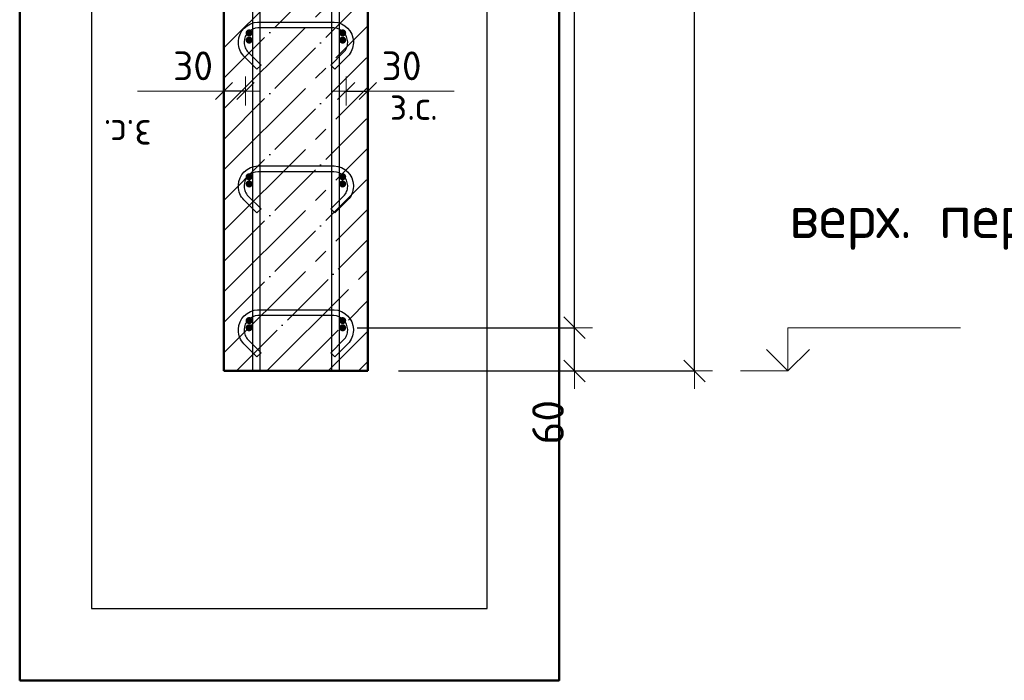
# Model space of a CAD drawing. Header units: millimetres. Extents: x -30645 to 44626, y 46540 to 77351.
# Tile 5 of 84: x -29907 to -28538, y 51395 to 52314. Entities that reach past the tile are written whole.
import ezdxf

# ---------------------------------------------------------------- set-up
doc = ezdxf.new("R2010")
doc.units = ezdxf.units.MM
doc.header["$PDMODE"] = 65
doc.linetypes.add('______11', pattern=[100, 80, -10, 0, -10])
doc.linetypes.add('______5', pattern=[220, 160, -20, 20, -20])
for name, color, linetype, lineweight in [('Standard', 7, 'Continuous', 25), ('Арм.стержн. Арматура края', 96, 'Continuous', 35), ('Арм.стержн. вертикальными 1', 22, 'Continuous', 35), ('Арм.стержн.горизонт. 1', 180, 'Continuous', 35), ('Высотная отметки_ общее', 7, 'Continuous', 13), ('Размерная линия_ общее', 7, 'Continuous', 13), ('Размерная линия_ общее_1', 7, 'Continuous', 13)]:
    doc.layers.add(name, color=color, linetype=linetype, lineweight=lineweight)
doc.layers.add('Арм.стержн.Стяжки', color=7, linetype='Continuous', lineweight=35, true_color=0x501e0f)
doc.styles.add('ISOCPEUR', font='ISOCPEUR')
doc.dimstyles.new('DIMSTYLE_3', dxfattribs={"dimtxt": 44, "dimasz": 50, "dimexe": 0, "dimexo": 0, "dimgap": 22, "dimtad": 2, "dimdec": 0, "dimrnd": 5, "dimzin": 12, "dimdsep": 46, "dimtxsty": 'ISOCPEUR', "dimblk1": 'ALL_ML_STRICH', "dimblk2": 'ALL_ML_STRICH', "dimsah": 1, "dimcen": 0, "dimclrd": 7, "dimclre": 256, "dimclrt": 7, "dimadec": 0, "dimazin": 0, "dimtfac": 1, "dimtdec": 0, "dimtix": 1, "dimtmove": 2, "dimatfit": 3, "dimfxl": 0, "dimtzin": 0, "dimlwd": 0, "dimlwe": -3, "dimarcsym": 0})
doc.dimstyles.new('DIMSTYLE_7', dxfattribs={"dimtxt": 40, "dimasz": 40, "dimexe": 0, "dimexo": 0.001, "dimgap": 20, "dimtad": 2, "dimdec": 0, "dimrnd": 5, "dimzin": 12, "dimdsep": 46, "dimtxsty": 'ISOCPEUR', "dimblk1": 'ALL_ML_STRICH', "dimblk2": 'ALL_ML_STRICH', "dimsah": 1, "dimcen": 0, "dimse1": 1, "dimse2": 1, "dimclrd": 7, "dimclre": 256, "dimclrt": 7, "dimadec": 0, "dimazin": 0, "dimtfac": 1, "dimtdec": 0, "dimtix": 1, "dimtmove": 2, "dimatfit": 3, "dimfxl": 0, "dimtvp": 1.2, "dimtzin": 0, "dimlwd": 0, "dimlwe": -3, "dimarcsym": 0})
doc.dimstyles.new('DIMSTYLE_8', dxfattribs={"dimtxt": 44, "dimasz": 50, "dimexe": 0, "dimexo": 0, "dimgap": 22, "dimtad": 2, "dimdec": 0, "dimrnd": 5, "dimzin": 12, "dimdsep": 46, "dimtxsty": 'ISOCPEUR', "dimblk1": 'ALL_ML_STRICH', "dimblk2": 'ALL_ML_STRICH', "dimsah": 1, "dimcen": 0, "dimclrd": 7, "dimclre": 256, "dimclrt": 7, "dimadec": 0, "dimazin": 0, "dimtfac": 1, "dimtdec": 0, "dimtix": 1, "dimtmove": 2, "dimatfit": 3, "dimfxl": 0, "dimtvp": 1.2, "dimtzin": 0, "dimlwd": 0, "dimlwe": -3, "dimarcsym": 0})

# ---------------------------------------------------------------- blocks, each defined once
blk = doc.blocks.new('ALL_ML_STRICH')
at = {"color": 0, "linetype": 'ByBlock', "lineweight": -2}
for p, q in [((-0.3, -0.3), (0.3, 0.3)), ((0, -0.5), (0, 0.5)), ((-1, 0), (0.5, 0))]:
    blk.add_line(p, q, dxfattribs=at)
blk = doc.blocks.new('*D224')
at = {"layer": 'DEFPOINTS', "color": 7, "linetype": 'Continuous', "lineweight": 13, "transparency": 33554687}
for p in [(-29452.6, 52214.8), (-29452.6, 52206.1), (-29422.6, 52206.1)]:
    blk.add_point(p, dxfattribs=at)
at = {"layer": 'Размерная линия_ общее_1', "color": 7, "linetype": 'Continuous', "lineweight": -2, "transparency": 33554687}
blk.add_line((-29452.6, 52214.8), (-29422.6, 52214.8), dxfattribs=at)
at = {"layer": 'Размерная линия_ общее_1', "color": 7, "linetype": 'Continuous', "lineweight": 13, "transparency": 33554687, "xscale": 40, "yscale": 40, "zscale": 40, "rotation": 180}
blk.add_blockref('ALL_ML_STRICH', (-29452.6, 52214.8), dxfattribs=at)
at = {"layer": 'Размерная линия_ общее_1', "color": 7, "linetype": 'Continuous', "lineweight": 13, "transparency": 33554687, "xscale": 40, "yscale": 40, "zscale": 40}
blk.add_blockref('ALL_ML_STRICH', (-29422.6, 52214.8), dxfattribs=at)
at = {"layer": 'Размерная линия_ общее_1', "color": 7, "linetype": 'Continuous', "lineweight": 13, "transparency": 33554687, "insert": (-29375.6, 52249.8), "char_height": 40, "width": 80, "attachment_point": 5, "style": 'ISOCPEUR'}
blk.add_mtext('\\A1;{30}', dxfattribs=at)
at = {"layer": 'Размерная линия_ общее_1', "color": 7, "linetype": 'Continuous', "lineweight": 13, "transparency": 33554687, "insert": (-29392.1, 52214.6), "char_height": 40, "width": 2, "attachment_point": 1, "line_spacing_factor": 0.60241, "style": 'ISOCPEUR'}
blk.add_mtext('з.с.', dxfattribs=at)
blk = doc.blocks.new('*D229')
at = {"layer": 'DEFPOINTS', "color": 7, "linetype": 'Continuous', "lineweight": 13, "transparency": 33554687}
for p in [(-29592.6, 52214.8), (-29622.6, 52206.1), (-29592.6, 52206.1)]:
    blk.add_point(p, dxfattribs=at)
at = {"layer": 'Размерная линия_ общее_1', "color": 7, "linetype": 'Continuous', "lineweight": -2, "transparency": 33554687}
blk.add_line((-29592.6, 52214.8), (-29622.6, 52214.8), dxfattribs=at)
at = {"layer": 'Размерная линия_ общее_1', "color": 7, "linetype": 'Continuous', "lineweight": 13, "transparency": 33554687, "xscale": 40, "yscale": 40, "zscale": 40}
for p, rotation in [((-29622.6, 52214.8), 180), ((-29592.6, 52214.8), 360)]:
    blk.add_blockref('ALL_ML_STRICH', p, dxfattribs=dict(at, rotation=rotation))
at = {"layer": 'Размерная линия_ общее_1', "color": 7, "linetype": 'Continuous', "lineweight": 13, "transparency": 33554687, "insert": (-29665.6, 52249.8), "char_height": 40, "width": 80, "attachment_point": 5, "style": 'ISOCPEUR'}
blk.add_mtext('\\A1;{30}', dxfattribs=at)
at = {"layer": 'Размерная линия_ общее_1', "color": 7, "linetype": 'Continuous', "lineweight": 13, "transparency": 33554687, "insert": (-29723.1, 52134.6), "char_height": 40, "width": 2, "attachment_point": 1, "rotation": 180, "line_spacing_factor": 0.60241, "style": 'ISOCPEUR'}
blk.add_mtext('з.с.', dxfattribs=at)
blk = doc.blocks.new('COMPLEX_ELEVATIONDIM_8')
at = {"layer": 'Высотная отметки_ общее', "color": 7, "linetype": 'Continuous', "lineweight": 13, "transparency": 33554687}
for p, q in [((-28838.4, 51825.6), (-28838.4, 51885.6)), ((-28838.4, 51885.6), (-28598.4, 51885.6)), ((-28838.4, 51825.6), (-28868.4, 51855.6)), ((-28838.4, 51825.6), (-28808.4, 51855.6)), ((-28838.4, 51825.6), (-28904.6, 51825.6)), ((-28838.4, 51825.6), (-28838.4, 51825.6)), ((-28838.4, 51825.6), (-28838.4, 51825.6)), ((-28838.4, 51825.6), (-28838.4, 51825.6)), ((-28838.4, 51825.6), (-28838.4, 51825.6))]:
    blk.add_line(p, q, dxfattribs=at)
at = {"layer": 'Высотная отметки_ общее', "color": 7, "linetype": 'Continuous', "lineweight": 13, "transparency": 33554687, "insert": (-28836.6, 51994), "char_height": 60, "width": 520.896, "attachment_point": 7, "style": 'ISOCPEUR'}
blk.add_mtext('\\W0.98;верх. перекр.', dxfattribs=at)
blk = doc.blocks.new('*D240')
at = {"layer": 'DEFPOINTS', "color": 7, "linetype": 'Continuous', "lineweight": 13, "transparency": 33554687}
for p in [(-29326.4, 54945.6), (-29297.7, 51825.6), (-28968.4, 51825.6)]:
    blk.add_point(p, dxfattribs=at)
at = {"layer": 'Размерная линия_ общее', "color": 253, "linetype": 'Continuous', "lineweight": -2, "true_color": 0xa0a0a0, "transparency": 33554687}
for p, q in [((-29306.4, 54945.6), (-28968.4, 54945.6)), ((-29277.7, 51825.6), (-28968.4, 51825.6))]:
    blk.add_line(p, q, dxfattribs=at)
at = {"layer": 'Размерная линия_ общее', "color": 7, "linetype": 'Continuous', "lineweight": -2, "transparency": 33554687}
blk.add_line((-28968.4, 51825.6), (-28968.4, 54945.6), dxfattribs=at)
at = {"layer": 'Размерная линия_ общее', "color": 7, "linetype": 'Continuous', "lineweight": 13, "transparency": 33554687, "xscale": 50, "yscale": 50, "zscale": 50}
for p, rotation in [((-28968.4, 54945.6), 90), ((-28968.4, 51825.6), 270)]:
    blk.add_blockref('ALL_ML_STRICH', p, dxfattribs=dict(at, rotation=rotation))
at = {"layer": 'Размерная линия_ общее', "color": 7, "linetype": 'Continuous', "lineweight": 13, "transparency": 33554687, "insert": (-29005.4, 53392.2), "char_height": 44, "width": 176, "attachment_point": 5, "rotation": 90, "style": 'ISOCPEUR'}
blk.add_mtext('\\A1;{3120}', dxfattribs=at)
blk = doc.blocks.new('*D242')
at = {"layer": 'DEFPOINTS', "color": 7, "linetype": 'Continuous', "lineweight": 13, "transparency": 33554687}
for p in [(-29457.6, 51885.6), (-29399.8, 51825.6), (-29135.2, 51825.6)]:
    blk.add_point(p, dxfattribs=at)
at = {"layer": 'Размерная линия_ общее', "color": 253, "linetype": 'Continuous', "lineweight": -2, "true_color": 0xa0a0a0, "transparency": 33554687}
for p, q in [((-29437.6, 51885.6), (-29135.2, 51885.6)), ((-29379.8, 51825.6), (-29135.2, 51825.6))]:
    blk.add_line(p, q, dxfattribs=at)
at = {"layer": 'Размерная линия_ общее', "color": 7, "linetype": 'Continuous', "lineweight": -2, "transparency": 33554687}
blk.add_line((-29135.2, 51825.6), (-29135.2, 51885.6), dxfattribs=at)
at = {"layer": 'Размерная линия_ общее', "color": 7, "linetype": 'Continuous', "lineweight": 13, "transparency": 33554687, "xscale": 50, "yscale": 50, "zscale": 50}
for p, rotation in [((-29135.2, 51885.6), 90), ((-29135.2, 51825.6), 270)]:
    blk.add_blockref('ALL_ML_STRICH', p, dxfattribs=dict(at, rotation=rotation))
at = {"layer": 'Размерная линия_ общее', "color": 7, "linetype": 'Continuous', "lineweight": 13, "transparency": 33554687, "insert": (-29172.1, 51754.3), "char_height": 44, "width": 88, "attachment_point": 5, "rotation": 90, "style": 'ISOCPEUR'}
blk.add_mtext('\\A1;{60}', dxfattribs=at)
blk = doc.blocks.new('*D243')
at = {"layer": 'DEFPOINTS', "color": 7, "linetype": 'Continuous', "lineweight": 13, "transparency": 33554687}
for p in [(-29457.6, 54285.6), (-29457.6, 51885.6), (-29135.2, 51885.6)]:
    blk.add_point(p, dxfattribs=at)
at = {"layer": 'Размерная линия_ общее', "color": 253, "linetype": 'Continuous', "lineweight": -2, "true_color": 0xa0a0a0, "transparency": 33554687}
for p, q in [((-29437.6, 54285.6), (-29135.2, 54285.6)), ((-29437.6, 51885.6), (-29135.2, 51885.6))]:
    blk.add_line(p, q, dxfattribs=at)
at = {"layer": 'Размерная линия_ общее', "color": 7, "linetype": 'Continuous', "lineweight": -2, "transparency": 33554687}
blk.add_line((-29135.2, 51885.6), (-29135.2, 54285.6), dxfattribs=at)
at = {"layer": 'Размерная линия_ общее', "color": 7, "linetype": 'Continuous', "lineweight": 13, "transparency": 33554687, "xscale": 50, "yscale": 50, "zscale": 50}
for p, rotation in [((-29135.2, 54285.6), 90), ((-29135.2, 51885.6), 270)]:
    blk.add_blockref('ALL_ML_STRICH', p, dxfattribs=dict(at, rotation=rotation))
at = {"layer": 'Размерная линия_ общее', "color": 7, "linetype": 'Continuous', "lineweight": 13, "transparency": 33554687, "insert": (-29194.2, 52935.6), "char_height": 44, "width": 2.2, "attachment_point": 1, "rotation": 90, "line_spacing_factor": 0.60241, "style": 'ISOCPEUR'}
blk.add_mtext('\\W0.91;12х200=2400', dxfattribs=at)

msp = doc.modelspace()

# ---------------------------------------------------------------- hatches: boundary and pattern name
at = {"layer": 'Арм.стержн. Арматура края', "linetype": 'Continuous', "lineweight": 50, "transparency": 33554687}
for points in [[(-29582.6, 52295.6), (-29583, 52297.5), (-29584.1, 52299.1), (-29585.7, 52300.2), (-29587.6, 52300.6), (-29589.5, 52300.2), (-29591.1, 52299.1), (-29592.2, 52297.5), (-29592.6, 52295.6), (-29592.2, 52293.7), (-29591.1, 52292.1), (-29589.5, 52291), (-29587.6, 52290.6), (-29585.7, 52291), (-29584.1, 52292.1), (-29583, 52293.7)], [(-29452.6, 52295.6), (-29453, 52297.5), (-29454.1, 52299.1), (-29455.7, 52300.2), (-29457.6, 52300.6), (-29459.5, 52300.2), (-29461.1, 52299.1), (-29462.2, 52297.5), (-29462.6, 52295.6), (-29462.2, 52293.7), (-29461.1, 52292.1), (-29459.5, 52291), (-29457.6, 52290.6), (-29455.7, 52291), (-29454.1, 52292.1), (-29453, 52293.7)], [(-29582.6, 52095.6), (-29583, 52097.5), (-29584.1, 52099.1), (-29585.7, 52100.2), (-29587.6, 52100.6), (-29589.5, 52100.2), (-29591.1, 52099.1), (-29592.2, 52097.5), (-29592.6, 52095.6), (-29592.2, 52093.7), (-29591.1, 52092.1), (-29589.5, 52091), (-29587.6, 52090.6), (-29585.7, 52091), (-29584.1, 52092.1), (-29583, 52093.7)], [(-29452.6, 52095.6), (-29453, 52097.5), (-29454.1, 52099.1), (-29455.7, 52100.2), (-29457.6, 52100.6), (-29459.5, 52100.2), (-29461.1, 52099.1), (-29462.2, 52097.5), (-29462.6, 52095.6), (-29462.2, 52093.7), (-29461.1, 52092.1), (-29459.5, 52091), (-29457.6, 52090.6), (-29455.7, 52091), (-29454.1, 52092.1), (-29453, 52093.7)], [(-29582.6, 51895.6), (-29583, 51897.5), (-29584.1, 51899.1), (-29585.7, 51900.2), (-29587.6, 51900.6), (-29589.5, 51900.2), (-29591.1, 51899.1), (-29592.2, 51897.5), (-29592.6, 51895.6), (-29592.2, 51893.7), (-29591.1, 51892.1), (-29589.5, 51891), (-29587.6, 51890.6), (-29585.7, 51891), (-29584.1, 51892.1), (-29583, 51893.7)], [(-29452.6, 51895.6), (-29453, 51897.5), (-29454.1, 51899.1), (-29455.7, 51900.2), (-29457.6, 51900.6), (-29459.5, 51900.2), (-29461.1, 51899.1), (-29462.2, 51897.5), (-29462.6, 51895.6), (-29462.2, 51893.7), (-29461.1, 51892.1), (-29459.5, 51891), (-29457.6, 51890.6), (-29455.7, 51891), (-29454.1, 51892.1), (-29453, 51893.7)]]:
    msp.add_hatch(color=4, dxfattribs=at).paths.add_polyline_path(points)
at = {"layer": 'Арм.стержн.горизонт. 1', "linetype": 'Continuous', "lineweight": 50, "transparency": 33554687}
for points in [[(-29582.6, 52285.6), (-29583, 52287.5), (-29584.1, 52289.1), (-29585.7, 52290.2), (-29587.6, 52290.6), (-29589.5, 52290.2), (-29591.1, 52289.1), (-29592.2, 52287.5), (-29592.6, 52285.6), (-29592.2, 52283.7), (-29591.1, 52282.1), (-29589.5, 52281), (-29587.6, 52280.6), (-29585.7, 52281), (-29584.1, 52282.1), (-29583, 52283.7)], [(-29452.6, 52285.6), (-29453, 52287.5), (-29454.1, 52289.1), (-29455.7, 52290.2), (-29457.6, 52290.6), (-29459.5, 52290.2), (-29461.1, 52289.1), (-29462.2, 52287.5), (-29462.6, 52285.6), (-29462.2, 52283.7), (-29461.1, 52282.1), (-29459.5, 52281), (-29457.6, 52280.6), (-29455.7, 52281), (-29454.1, 52282.1), (-29453, 52283.7)], [(-29582.6, 52085.6), (-29583, 52087.5), (-29584.1, 52089.1), (-29585.7, 52090.2), (-29587.6, 52090.6), (-29589.5, 52090.2), (-29591.1, 52089.1), (-29592.2, 52087.5), (-29592.6, 52085.6), (-29592.2, 52083.7), (-29591.1, 52082.1), (-29589.5, 52081), (-29587.6, 52080.6), (-29585.7, 52081), (-29584.1, 52082.1), (-29583, 52083.7)], [(-29452.6, 52085.6), (-29453, 52087.5), (-29454.1, 52089.1), (-29455.7, 52090.2), (-29457.6, 52090.6), (-29459.5, 52090.2), (-29461.1, 52089.1), (-29462.2, 52087.5), (-29462.6, 52085.6), (-29462.2, 52083.7), (-29461.1, 52082.1), (-29459.5, 52081), (-29457.6, 52080.6), (-29455.7, 52081), (-29454.1, 52082.1), (-29453, 52083.7)], [(-29582.6, 51885.6), (-29583, 51887.5), (-29584.1, 51889.1), (-29585.7, 51890.2), (-29587.6, 51890.6), (-29589.5, 51890.2), (-29591.1, 51889.1), (-29592.2, 51887.5), (-29592.6, 51885.6), (-29592.2, 51883.7), (-29591.1, 51882.1), (-29589.5, 51881), (-29587.6, 51880.6), (-29585.7, 51881), (-29584.1, 51882.1), (-29583, 51883.7)], [(-29452.6, 51885.6), (-29453, 51887.5), (-29454.1, 51889.1), (-29455.7, 51890.2), (-29457.6, 51890.6), (-29459.5, 51890.2), (-29461.1, 51889.1), (-29462.2, 51887.5), (-29462.6, 51885.6), (-29462.2, 51883.7), (-29461.1, 51882.1), (-29459.5, 51881), (-29457.6, 51880.6), (-29455.7, 51881), (-29454.1, 51882.1), (-29453, 51883.7)]]:
    msp.add_hatch(color=4, dxfattribs=at).paths.add_polyline_path(points)

# ---------------------------------------------------------------- linework, layer by layer
at = {"color": 52, "linetype": 'Continuous', "lineweight": -3, "transparency": 33554687}
for p, q in [((-29806.6, 56238.9), (-29806.6, 51495.4)), ((-29806.6, 56238.9), (-29806.6, 51495.4)), ((-29256.6, 51495.4), (-29256.6, 56238.9)), ((-29256.6, 51495.4), (-29256.6, 56238.9)), ((-29806.6, 51495.4), (-29256.6, 51495.4)), ((-29806.6, 51495.4), (-29256.6, 51495.4))]:
    msp.add_line(p, q, dxfattribs=at)
at = {"layer": 'Standard', "color": 7, "linetype": 'Continuous', "lineweight": 50, "transparency": 33554687}
for p, q in [((-29622.6, 54945.6), (-29622.6, 51825.6)), ((-29422.6, 51825.6), (-29422.6, 54945.6)), ((-29622.6, 51825.6), (-29422.6, 51825.6))]:
    msp.add_line(p, q, dxfattribs=at)
at = {"layer": 'Standard', "color": 253, "linetype": '______5', "lineweight": -3, "true_color": 0xababab, "transparency": 33554687}
for p, q in [((-29622.6, 52274.9), (-29422.6, 52474.9)), ((-29622.6, 52190), (-29422.6, 52390)), ((-29622.6, 52105.2), (-29422.6, 52305.2)), ((-29622.6, 52020.3), (-29422.6, 52220.3)), ((-29622.6, 51935.5), (-29422.6, 52135.5)), ((-29622.6, 51850.6), (-29422.6, 52050.6)), ((-29562.8, 51825.6), (-29422.6, 51965.8)), ((-29477.9, 51825.6), (-29422.6, 51880.9))]:
    msp.add_line(p, q, dxfattribs=at)
at = {"layer": 'Standard', "color": 253, "linetype": '______11', "lineweight": -3, "true_color": 0xababab, "transparency": 33554687}
for p, q in [((-29622.6, 52232.5), (-29422.6, 52432.5)), ((-29622.6, 52147.6), (-29422.6, 52347.6)), ((-29622.6, 52062.8), (-29422.6, 52262.8)), ((-29622.6, 51977.9), (-29422.6, 52177.9)), ((-29622.6, 51893.1), (-29422.6, 52093.1)), ((-29605.2, 51825.6), (-29422.6, 52008.2)), ((-29520.3, 51825.6), (-29422.6, 51923.4)), ((-29435.5, 51825.6), (-29422.6, 51838.5))]:
    msp.add_line(p, q, dxfattribs=at)
at = {"layer": 'Standard', "color": 7, "linetype": 'Continuous', "lineweight": 13, "transparency": 33554687}
for p, q in [((-29622.6, 52214.8), (-29742.6, 52214.8)), ((-29422.6, 52214.8), (-29302.6, 52214.8))]:
    msp.add_line(p, q, dxfattribs=at)
at = {"layer": 'Standard', "color": 7, "linetype": 'Continuous', "lineweight": 50, "transparency": 33554687}
msp.add_lwpolyline([(-29906.6, 51395.4), (-29156.6, 51395.4), (-29156.6, 56338.9), (-29906.6, 56338.9), (-29906.6, 51395.4)], dxfattribs=at)
at = {"layer": 'Арм.стержн. вертикальными 1', "color": 4, "linetype": 'Continuous', "lineweight": 25, "transparency": 33554687}
for points in [[(-29582.6, 51825.6), (-29582.6, 55955.6), (-29572.6, 55955.6), (-29572.6, 51825.6), (-29582.6, 51825.6)], [(-29582.6, 51825.6), (-29582.6, 55955.6), (-29572.6, 55955.6), (-29572.6, 51825.6), (-29582.6, 51825.6)], [(-29472.6, 51825.6), (-29472.6, 55955.6), (-29462.6, 55955.6), (-29462.6, 51825.6), (-29472.6, 51825.6)], [(-29472.6, 51825.6), (-29472.6, 55955.6), (-29462.6, 55955.6), (-29462.6, 51825.6), (-29472.6, 51825.6)]]:
    msp.add_lwpolyline(points, dxfattribs=at)
at = {"layer": 'Арм.стержн.горизонт. 1', "color": 52, "linetype": 'Continuous', "lineweight": 50, "transparency": 33554687}
for p, q in [((-29622.6, 51825.6), (-29622.6, 51825.6)), ((-29422.6, 51825.6), (-29422.6, 51825.6))]:
    msp.add_line(p, q, dxfattribs=at)
at = {"layer": 'Арм.стержн.Стяжки', "color": 40, "linetype": 'Continuous', "lineweight": 25, "transparency": 33554687}
for points in [[(-29474, 52250.9), (-29456.2, 52268.7), (-29454.9, 52270.2), (-29453.8, 52271.7), (-29452.9, 52273.3), (-29452.1, 52275), (-29451.5, 52276.7), (-29451, 52278.5), (-29450.7, 52280.3), (-29450.6, 52282.2), (-29450.6, 52283.4), (-29451.1, 52287), (-29452.3, 52290.7), (-29454.2, 52294), (-29456.5, 52296.7), (-29459.2, 52299), (-29462.5, 52300.9), (-29466.2, 52302.1), (-29469.8, 52302.6), (-29575.4, 52302.6), (-29579, 52302.1), (-29582.6, 52300.9), (-29586, 52299), (-29588.7, 52296.7), (-29591, 52294), (-29592.9, 52290.7), (-29594.1, 52287), (-29594.6, 52283.4), (-29594.6, 52282.2), (-29594.5, 52280.3), (-29594.2, 52278.5), (-29593.7, 52276.7), (-29593.1, 52275), (-29592.3, 52273.3), (-29591.3, 52271.7), (-29590.2, 52270.2), (-29589, 52268.7), (-29571.1, 52250.9), (-29576.8, 52245.2), (-29594.9, 52263.3), (-29596.5, 52265.2), (-29598, 52267.3), (-29599.4, 52269.6), (-29600.5, 52271.9), (-29601.3, 52274.3), (-29602, 52276.8), (-29602.4, 52279.4), (-29602.6, 52281.9), (-29602.6, 52283.9), (-29601.9, 52288.8), (-29600.2, 52293.9), (-29597.6, 52298.6), (-29594.4, 52302.4), (-29590.5, 52305.6), (-29585.9, 52308.3), (-29580.8, 52309.9), (-29575.9, 52310.6), (-29469.3, 52310.6), (-29464.4, 52309.9), (-29459.3, 52308.3), (-29454.6, 52305.6), (-29450.8, 52302.4), (-29447.6, 52298.6), (-29444.9, 52293.9), (-29443.3, 52288.8), (-29442.6, 52283.9), (-29442.6, 52281.9), (-29442.8, 52279.4), (-29443.2, 52276.8), (-29443.8, 52274.3), (-29444.7, 52271.9), (-29445.8, 52269.6), (-29447.1, 52267.3), (-29448.7, 52265.2), (-29450.3, 52263.3), (-29468.4, 52245.2), (-29474, 52250.9)], [(-29474, 52050.9), (-29456.2, 52068.7), (-29454.9, 52070.2), (-29453.8, 52071.7), (-29452.9, 52073.3), (-29452.1, 52075), (-29451.5, 52076.7), (-29451, 52078.5), (-29450.7, 52080.3), (-29450.6, 52082.2), (-29450.6, 52083.4), (-29451.1, 52087), (-29452.3, 52090.7), (-29454.2, 52094), (-29456.5, 52096.7), (-29459.2, 52099), (-29462.5, 52100.9), (-29466.2, 52102.1), (-29469.8, 52102.6), (-29575.4, 52102.6), (-29579, 52102.1), (-29582.6, 52100.9), (-29586, 52099), (-29588.7, 52096.7), (-29591, 52094), (-29592.9, 52090.7), (-29594.1, 52087), (-29594.6, 52083.4), (-29594.6, 52082.2), (-29594.5, 52080.3), (-29594.2, 52078.5), (-29593.7, 52076.7), (-29593.1, 52075), (-29592.3, 52073.3), (-29591.3, 52071.7), (-29590.2, 52070.2), (-29589, 52068.7), (-29571.1, 52050.9), (-29576.8, 52045.2), (-29594.9, 52063.3), (-29596.5, 52065.2), (-29598, 52067.3), (-29599.4, 52069.6), (-29600.5, 52071.9), (-29601.3, 52074.3), (-29602, 52076.8), (-29602.4, 52079.4), (-29602.6, 52081.9), (-29602.6, 52083.9), (-29601.9, 52088.8), (-29600.2, 52093.9), (-29597.6, 52098.6), (-29594.4, 52102.4), (-29590.5, 52105.6), (-29585.9, 52108.3), (-29580.8, 52109.9), (-29575.9, 52110.6), (-29469.3, 52110.6), (-29464.4, 52109.9), (-29459.3, 52108.3), (-29454.6, 52105.6), (-29450.8, 52102.4), (-29447.6, 52098.6), (-29444.9, 52093.9), (-29443.3, 52088.8), (-29442.6, 52083.9), (-29442.6, 52081.9), (-29442.8, 52079.4), (-29443.2, 52076.8), (-29443.8, 52074.3), (-29444.7, 52071.9), (-29445.8, 52069.6), (-29447.1, 52067.3), (-29448.7, 52065.2), (-29450.3, 52063.3), (-29468.4, 52045.2), (-29474, 52050.9)], [(-29474, 51850.9), (-29456.2, 51868.7), (-29454.9, 51870.2), (-29453.8, 51871.7), (-29452.9, 51873.3), (-29452.1, 51875), (-29451.5, 51876.7), (-29451, 51878.5), (-29450.7, 51880.3), (-29450.6, 51882.2), (-29450.6, 51883.4), (-29451.1, 51887), (-29452.3, 51890.7), (-29454.2, 51894), (-29456.5, 51896.7), (-29459.2, 51899), (-29462.5, 51900.9), (-29466.2, 51902.1), (-29469.8, 51902.6), (-29575.4, 51902.6), (-29579, 51902.1), (-29582.6, 51900.9), (-29586, 51899), (-29588.7, 51896.7), (-29591, 51894), (-29592.9, 51890.7), (-29594.1, 51887), (-29594.6, 51883.4), (-29594.6, 51882.2), (-29594.5, 51880.3), (-29594.2, 51878.5), (-29593.7, 51876.7), (-29593.1, 51875), (-29592.3, 51873.3), (-29591.3, 51871.7), (-29590.2, 51870.2), (-29589, 51868.7), (-29571.1, 51850.9), (-29576.8, 51845.2), (-29594.9, 51863.3), (-29596.5, 51865.2), (-29598, 51867.3), (-29599.4, 51869.6), (-29600.5, 51871.9), (-29601.3, 51874.3), (-29602, 51876.8), (-29602.4, 51879.4), (-29602.6, 51881.9), (-29602.6, 51883.9), (-29601.9, 51888.8), (-29600.2, 51893.9), (-29597.6, 51898.6), (-29594.4, 51902.4), (-29590.5, 51905.6), (-29585.9, 51908.3), (-29580.8, 51909.9), (-29575.9, 51910.6), (-29469.3, 51910.6), (-29464.4, 51909.9), (-29459.3, 51908.3), (-29454.6, 51905.6), (-29450.8, 51902.4), (-29447.6, 51898.6), (-29444.9, 51893.9), (-29443.3, 51888.8), (-29442.6, 51883.9), (-29442.6, 51881.9), (-29442.8, 51879.4), (-29443.2, 51876.8), (-29443.8, 51874.3), (-29444.7, 51871.9), (-29445.8, 51869.6), (-29447.1, 51867.3), (-29448.7, 51865.2), (-29450.3, 51863.3), (-29468.4, 51845.2), (-29474, 51850.9)]]:
    msp.add_lwpolyline(points, dxfattribs=at)

# ---------------------------------------------------------------- block references
at = {"layer": 'Высотная отметки_ общее', "color": 7, "linetype": 'Continuous', "lineweight": 13, "transparency": 33554687}
msp.add_blockref('COMPLEX_ELEVATIONDIM_8', (0, 0), dxfattribs=at)

# ---------------------------------------------------------------- dimensions: what is measured, and where the dimension line sits
at = {"layer": 'Размерная линия_ общее', "color": 7, "linetype": 'Continuous', "lineweight": 13, "transparency": 33554687}
for base, p1, p2, dimstyle, picture, middle in [((-28968.4, 54945.6), (-29277.7, 51825.6), (-29306.4, 54945.6), 'DIMSTYLE_3', '*D240', (-29005.4, 53392.2)), ((-29135.2, 51885.6), (-29379.8, 51825.6), (-29437.6, 51885.6), 'DIMSTYLE_8', '*D242', (-29172.1, 51754.3))]:
    dim = msp.add_linear_dim(base=base, p1=p1, p2=p2, angle=90, dimstyle=dimstyle, override={"dimpost": '<>', "dimclrd": 7, "dimclre": 253, "dimclrt": 7, "dimlwd": 0, "dimlwe": 65533}, dxfattribs=at)
    dim.commit()
    dim.dimension.update_dxf_attribs({"geometry": picture, "text_midpoint": middle, "dimtype": 160})
dim = msp.add_linear_dim(base=(-29135.2, 54285.6), p1=(-29437.6, 51885.6), p2=(-29437.6, 54285.6), angle=90, text='\\W0.91;12х200=2400', dimstyle='DIMSTYLE_3', override={"dimpost": '<>', "dimclrd": 7, "dimclre": 253, "dimclrt": 7, "dimlwd": 0, "dimlwe": 65533}, dxfattribs=at)
dim.commit()
dim.dimension.update_dxf_attribs({"geometry": '*D243', "text_midpoint": (-29157.2, 53085.6), "dimtype": 160})
at = {"layer": 'Размерная линия_ общее_1', "color": 7, "linetype": 'Continuous', "lineweight": 13, "transparency": 33554687}
dim = msp.add_linear_dim(base=(-29622.6, 52214.8), p1=(-29592.6, 52206.1), p2=(-29622.6, 52206.1), angle=180, text='<>\\Xз.с.', dimstyle='DIMSTYLE_7', override={"dimpost": '<>', "dimclrd": 7, "dimclre": 253, "dimclrt": 7, "dimlwd": 0, "dimlwe": 65533}, dxfattribs=at)
dim.commit()
dim.dimension.update_dxf_attribs({"geometry": '*D229', "text_midpoint": (-29665.6, 52249.8), "dimtype": 160})
dim = msp.add_linear_dim(base=(-29422.6, 52214.8), p1=(-29452.6, 52206.1), p2=(-29422.6, 52206.1), text='<>\\Xз.с.', dimstyle='DIMSTYLE_7', override={"dimpost": '<>', "dimclrd": 7, "dimclre": 253, "dimclrt": 7, "dimlwd": 0, "dimlwe": 65533}, dxfattribs=at)
dim.commit()
dim.dimension.update_dxf_attribs({"geometry": '*D224', "text_midpoint": (-29375.6, 52249.8), "dimtype": 160})

doc.saveas('drawing.dxf')
